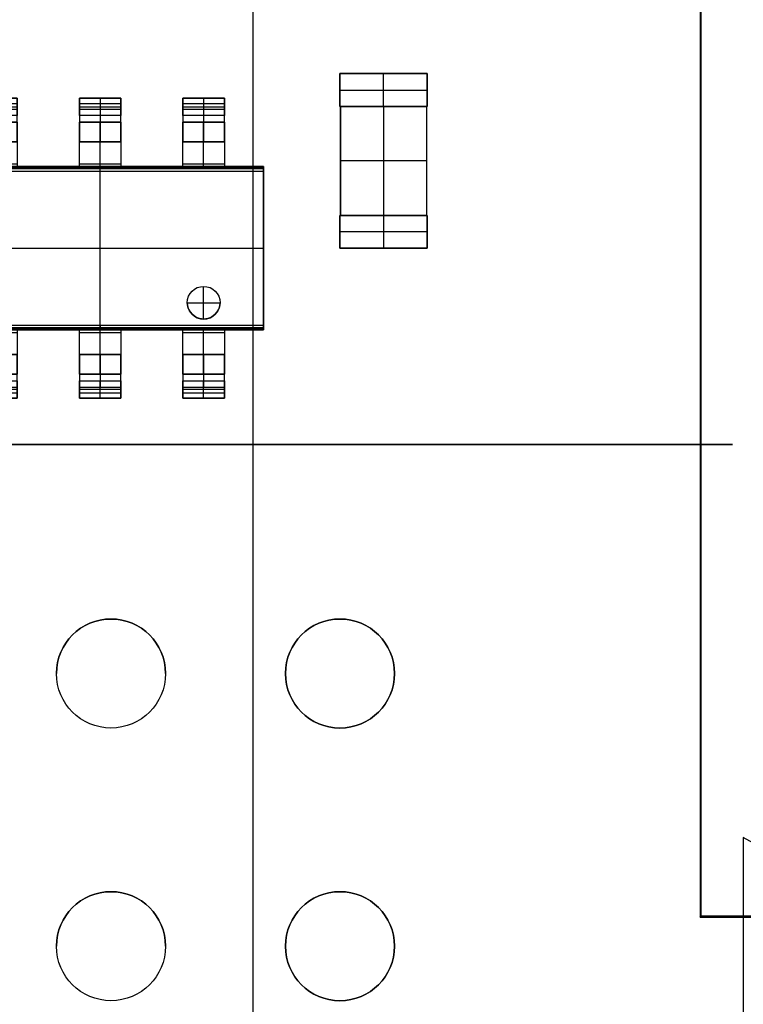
# Model space of a CAD drawing. Header units: millimetres. Extents: x -68 to 68, y -70 to 54.
# Tile 12 of 83: x -45.54 to -38.9, y -45.13 to -36.11. Entities that reach past the tile are written whole.
import ezdxf

# ---------------------------------------------------------------- set-up
doc = ezdxf.new("R2010")
doc.units = ezdxf.units.MM
doc.layers.add('Layer 01', color=7, linetype='Continuous', true_color=0x000000)

# ---------------------------------------------------------------- blocks, each defined once
blk = doc.blocks.new('User_Library-MINI-DIN-6.step')
at = {"layer": 'Layer 01', "color": 9, "true_color": 0xbebebe}
blk.add_line((-13.1, -0.1, -7), (-13.1, -0.1, 7), dxfattribs=at)
for points in [[(-13.1, 6.3, -7), (-13.1, 6.3), (-13.1, 6.3, 7)], [(-13.1, -6.5, 7), (-13.1, -6.5), (-13.1, -6.5, -7)]]:
    blk.add_open_spline(points, degree=2, dxfattribs=at)
blk = doc.blocks.new('X1.step')
at = {"layer": 'Layer 01', "extrusion": (-1, -1.19249e-08, -4.37114e-08)}
blk.add_blockref('User_Library-MINI-DIN-6.step', (73.1, 7.0153, -14), dxfattribs=at)
blk = doc.blocks.new('User_Library-TSOP6.step')
at = {"layer": 'Layer 01', "color": 9, "true_color": 0xc0c0c0}
for p, q in [((-0.7501, 0.0876), (-0.7361, 0.2876)), ((-0.7361, 0.2876), (0.7361, 0.2876)), ((-0.65, 0.2776, -0.95), (-0.65, 0.2876, -0.95)), ((-0.65, 0.2776, -0.95), (-0.35, 0.2776, -0.95)), ((-0.5, 0.2776, -0.8), (-0.5, 0.2776, -1.1)), ((-0.35, 0.2776, -0.95), (-0.35, 0.2876, -0.95)), ((0, -0.7124, 1.5), (0, 0.2876, 1.5)), ((0, -0.7124, -1.5), (0, 0.2876, -1.5)), ((0, 0.2876, 1.5), (0, 0.2876, -1.5)), ((0.7501, 0.0876), (0.7361, 0.2876)), ((-0.7431, 0.1876, 1.5), (-0.7431, 0.1876, -1.5)), ((0.7431, 0.1876, 1.5), (0.7431, 0.1876, -1.5)), ((-0.774, 0.0883, 0.19), (-0.774, 0.0883, -0.19)), ((-0.774, 0.0883, -0.76), (-0.774, 0.0883, -1.14)), ((-0.774, 0.0883, 1.14), (-0.774, 0.0883, 0.76)), ((-0.7501, -0.0897, -0.475), (-0.7501, 0.0876, -0.475)), ((-0.7501, -0.0897, 0.475), (-0.7501, 0.0876, 0.475)), ((-0.7501, -0.0897, -1.32), (-0.7501, 0.0876, -1.32)), ((-0.7501, -0.0897, 1.32), (-0.7501, 0.0876, 1.32)), ((0.7501, 0.0876, -0.475), (0.7501, -0.0897, -0.475)), ((0.7501, 0.0876, 0.475), (0.7501, -0.0897, 0.475)), ((0.7501, 0.0876, -1.32), (0.7501, -0.0897, -1.32)), ((0.7501, 0.0876, 1.32), (0.7501, -0.0897, 1.32)), ((0.774, 0.0883, 1.14), (0.774, 0.0883, 0.76)), ((0.774, 0.0883, -0.76), (0.774, 0.0883, -1.14)), ((0.774, 0.0883, 0.19), (0.774, 0.0883, -0.19)), ((-1.0625, -0.6923, -0.76), (-1.0625, -0.0438, -0.76)), ((-1.0625, -0.6923, -0.19), (-1.0625, -0.0438, -0.19)), ((-1.0625, -0.0438, 0.19), (-1.0625, -0.6923, 0.19)), ((-1.0625, -0.6923, 0.76), (-1.0625, -0.0438, 0.76)), ((-1.0625, -0.6923, -1.14), (-1.0625, -0.0438, -1.14)), ((-1.0625, -0.0438, 1.14), (-1.0625, -0.6923, 1.14)), ((-0.774, -0.0883, 1.14), (-0.774, -0.0883, 0.76)), ((-0.774, -0.0883, 0.19), (-0.774, -0.0883, -0.19)), ((-0.774, -0.0883, -0.76), (-0.774, -0.0883, -1.14)), ((-0.7501, -0.0011, -0.76), (-0.7501, -0.0011, -0.19)), ((-0.7501, -0.0011, 0.19), (-0.7501, -0.0011, 0.76)), ((-0.7501, -0.0011, -1.5), (-0.7501, -0.0011, -1.14)), ((-0.7501, -0.0011, 1.14), (-0.7501, -0.0011, 1.5)), ((-0.7064, -0.7124), (-0.7499, -0.0898)), ((0.7064, -0.7124), (0.7499, -0.0898)), ((0.7501, -0.0011, -0.76), (0.7501, -0.0011, -0.19)), ((0.7501, -0.0011, 0.19), (0.7501, -0.0011, 0.76)), ((0.7501, -0.0011, -1.5), (0.7501, -0.0011, -1.14)), ((0.7501, -0.0011, 1.14), (0.7501, -0.0011, 1.5)), ((0.774, -0.0883, 1.14), (0.774, -0.0883, 0.76)), ((0.774, -0.0883, 0.19), (0.774, -0.0883, -0.19)), ((0.774, -0.0883, -0.76), (0.774, -0.0883, -1.14)), ((1.0625, -0.0438, -0.19), (1.0625, -0.6923, -0.19)), ((1.0625, -0.6923, -0.76), (1.0625, -0.0438, -0.76)), ((1.0625, -0.6923, 0.76), (1.0625, -0.0438, 0.76)), ((1.0625, -0.6923, 0.19), (1.0625, -0.0438, 0.19)), ((1.0625, -0.0438, -1.14), (1.0625, -0.6923, -1.14)), ((1.0625, -0.6923, 1.14), (1.0625, -0.0438, 1.14)), ((-0.975, -0.5004), (-0.975, -0.256)), ((-0.975, -0.5004, -0.95), (-0.975, -0.256, -0.95)), ((-0.975, -0.5004, 0.95), (-0.975, -0.256, 0.95)), ((-0.7413, -0.2124, 1.5), (0.7413, -0.2124, 1.5)), ((-0.7413, -0.2124, -1.5), (0.7413, -0.2124, -1.5)), ((0.975, -0.256, 0.95), (0.975, -0.5004, 0.95)), ((0.975, -0.256, -0.95), (0.975, -0.5004, -0.95)), ((0.975, -0.256), (0.975, -0.5004)), ((-1.155, -0.2927), (-1.155, -0.4501)), ((-1.155, -0.2927, -0.95), (-1.155, -0.4501, -0.95)), ((-1.155, -0.2927, 0.95), (-1.155, -0.4501, 0.95)), ((-0.975, -0.3322, -0.76), (-1.155, -0.3322, -0.76)), ((-1.155, -0.3322, -0.19), (-0.975, -0.3322, -0.19)), ((-0.975, -0.3322, 0.19), (-1.155, -0.3322, 0.19)), ((-1.155, -0.3322, 0.76), (-0.975, -0.3322, 0.76)), ((-1.155, -0.3322, -1.14), (-0.975, -0.3322, -1.14)), ((-0.975, -0.3322, 1.14), (-1.155, -0.3322, 1.14)), ((1.155, -0.3322, -0.19), (0.975, -0.3322, -0.19)), ((0.975, -0.3322, -0.76), (1.155, -0.3322, -0.76)), ((1.155, -0.3322, 0.76), (0.975, -0.3322, 0.76)), ((0.975, -0.3322, 0.19), (1.155, -0.3322, 0.19)), ((1.155, -0.3322, -1.14), (0.975, -0.3322, -1.14)), ((0.975, -0.3322, 1.14), (1.155, -0.3322, 1.14)), ((1.155, -0.4501, 0.95), (1.155, -0.2927, 0.95)), ((1.155, -0.4501, -0.95), (1.155, -0.2927, -0.95)), ((1.155, -0.4501), (1.155, -0.2927)), ((-1.155, -0.3714, -0.19), (-1.155, -0.3714, 0.19)), ((-1.155, -0.3714, -1.14), (-1.155, -0.3714, -0.76)), ((-1.155, -0.3714, 0.76), (-1.155, -0.3714, 1.14)), ((-0.975, -0.3782, -0.19), (-0.975, -0.3782, 0.19)), ((-0.975, -0.3782, -1.14), (-0.975, -0.3782, -0.76)), ((-0.975, -0.3782, 0.76), (-0.975, -0.3782, 1.14)), ((-0.7281, -0.4011, 1.5), (-0.7281, -0.4011, -1.5)), ((0.7281, -0.4011, -1.5), (0.7281, -0.4011, 1.5)), ((0.975, -0.3782, 0.76), (0.975, -0.3782, 1.14)), ((0.975, -0.3782, -1.14), (0.975, -0.3782, -0.76)), ((0.975, -0.3782, -0.19), (0.975, -0.3782, 0.19)), ((1.155, -0.3714, 0.76), (1.155, -0.3714, 1.14)), ((1.155, -0.3714, -1.14), (1.155, -0.3714, -0.76)), ((1.155, -0.3714, -0.19), (1.155, -0.3714, 0.19)), ((-1.375, -0.5822), (-1.2754, -0.5769)), ((-1.375, -0.5822, -0.95), (-1.2754, -0.5769, -0.95)), ((-1.375, -0.5822, 0.95), (-1.2754, -0.5769, 0.95)), ((-1.375, -0.7624), (-1.375, -0.5822)), ((-1.375, -0.7624, -0.95), (-1.375, -0.5822, -0.95)), ((-1.375, -0.7624, 0.95), (-1.375, -0.5822, 0.95)), ((-1.3252, -0.5796, 0.19), (-1.3252, -0.5796, -0.19)), ((-1.3252, -0.5796, -0.76), (-1.3252, -0.5796, -1.14)), ((-1.3252, -0.5796, 1.14), (-1.3252, -0.5796, 0.76)), ((1.375, -0.5822, 0.95), (1.2754, -0.5769, 0.95)), ((1.375, -0.5822, -0.95), (1.2754, -0.5769, -0.95)), ((1.375, -0.5822), (1.2754, -0.5769)), ((1.3252, -0.5796, 1.14), (1.3252, -0.5796, 0.76)), ((1.3252, -0.5796, -0.76), (1.3252, -0.5796, -1.14)), ((1.3252, -0.5796, 0.19), (1.3252, -0.5796, -0.19)), ((1.375, -0.7624, 0.95), (1.375, -0.5822, 0.95)), ((1.375, -0.7624, -0.95), (1.375, -0.5822, -0.95)), ((1.375, -0.7624), (1.375, -0.5822)), ((-1.375, -0.6723, -0.19), (-1.375, -0.6723, 0.19)), ((-1.375, -0.6723, -1.14), (-1.375, -0.6723, -0.76)), ((-1.375, -0.6723, 0.76), (-1.375, -0.6723, 1.14)), ((-0.7064, -0.7124), (0.7064, -0.7124)), ((0, -0.7124, 1.5), (0, -0.7124, -1.5)), ((1.375, -0.6723, 0.76), (1.375, -0.6723, 1.14)), ((1.375, -0.6723, -1.14), (1.375, -0.6723, -0.76)), ((1.375, -0.6723, -0.19), (1.375, -0.6723, 0.19)), ((-1.375, -0.7624), (-1.2157, -0.7541)), ((-1.375, -0.7624, -0.95), (-1.2157, -0.7541, -0.95)), ((-1.375, -0.7624, 0.95), (-1.2157, -0.7541, 0.95)), ((-1.2954, -0.7582, -0.19), (-1.2954, -0.7582, 0.19)), ((-1.2954, -0.7582, -1.14), (-1.2954, -0.7582, -0.76)), ((-1.2954, -0.7582, 0.76), (-1.2954, -0.7582, 1.14)), ((1.375, -0.7624, 0.95), (1.2157, -0.7541, 0.95)), ((1.375, -0.7624, -0.95), (1.2157, -0.7541, -0.95)), ((1.375, -0.7624), (1.2157, -0.7541)), ((1.2954, -0.7582, 1.14), (1.2954, -0.7582, 0.76)), ((1.2954, -0.7582, -0.76), (1.2954, -0.7582, -1.14)), ((1.2954, -0.7582, 0.19), (1.2954, -0.7582, -0.19))]:
    blk.add_line(p, q, dxfattribs=at)
at = {"layer": 'Layer 01', "color": 9, "true_color": 0xc0c0c0, "extrusion": (0, -1, 0)}
blk.add_arc((-0.5, -0.95, -0.2876), 0.15, 90, 270, dxfattribs=at)
at = {"layer": 'Layer 01', "color": 9, "true_color": 0xc0c0c0, "extrusion": (0, 1, 0)}
for centre, start, end in [((0.5, -0.95, 0.2826), 270, 90), ((0.5, -0.95, 0.2776), 270, 90), ((0.5, -0.95, 0.2876), 90, 270), ((0.5, -0.95, 0.2826), 90, 270), ((0.5, -0.95, 0.2776), 90, 270)]:
    blk.add_arc(centre, 0.15, start, end, dxfattribs=at)
at = {"layer": 'Layer 01', "color": 9, "true_color": 0xc0c0c0, "extrusion": (0, 0, -1)}
for centre, radius, start, end in [((0.774, -0.2927, -0.19), 0.381, 360, 93.60364), ((0.774, -0.2927, -1.14), 0.381, 360, 93.60364), ((0.774, -0.2927), 0.381, 0, 93.60364), ((0.774, -0.2927, 0.95), 0.381, 0, 93.60364), ((0.774, -0.2927, -0.95), 0.381, 0, 93.60364), ((-0.774, -0.2927, -1.14), 0.381, 86.39636, 180), ((-0.774, -0.2927, -0.19), 0.381, 86.39636, 180), ((-0.774, -0.2927, -0.95), 0.381, 86.39636, 180), ((-0.774, -0.2927, 0.95), 0.381, 86.39636, 180), ((-0.774, -0.2927), 0.381, 86.39636, 180), ((0.774, -0.2927), 0.2043, 10.34128, 96.77389), ((0.774, -0.2927, -1.14), 0.2043, 10.34128, 96.73086), ((0.774, -0.2927, -0.19), 0.2043, 10.34128, 96.73086), ((0.774, -0.2927, 1.5), 0.2043, 96.73086, 96.77389), ((0.774, -0.2927, -1.5), 0.2043, 96.73086, 96.77389), ((-0.774, -0.2927), 0.2043, 83.22611, 169.65872), ((-0.774, -0.2927, -1.5), 0.2043, 83.22611, 83.26914), ((-0.774, -0.2927, -1.14), 0.2043, 83.26914, 169.65872), ((-0.774, -0.2927, -0.19), 0.2043, 83.26914, 169.65872), ((1.282, -0.4501, -0.19), 0.127, 180, 267), ((1.282, -0.4501, -1.14), 0.127, 180, 267), ((1.282, -0.4501), 0.127, 180, 267), ((1.282, -0.4501, 0.95), 0.127, 180, 267), ((1.282, -0.4501, -0.95), 0.127, 180, 267), ((-1.282, -0.4501, -1.14), 0.127, 273, 360), ((-1.282, -0.4501, -0.19), 0.127, 273, 360), ((-1.282, -0.4501, -0.95), 0.127, 273, 0), ((-1.282, -0.4501, 0.95), 0.127, 273, 0), ((-1.282, -0.4501), 0.127, 273, 0), ((1.229, -0.5004, -0.19), 0.254, 180, 267), ((1.229, -0.5004, -1.14), 0.254, 180, 267), ((1.229, -0.5004), 0.254, 180, 267), ((1.229, -0.5004, 0.95), 0.254, 180, 267), ((1.229, -0.5004, -0.95), 0.254, 180, 267), ((-1.229, -0.5004, -1.14), 0.254, 273, 360), ((-1.229, -0.5004, -0.19), 0.254, 273, 360), ((-1.229, -0.5004, -0.95), 0.254, 273, 0), ((-1.229, -0.5004, 0.95), 0.254, 273, 0), ((-1.229, -0.5004), 0.254, 273, 0)]:
    blk.add_arc(centre, radius, start, end, dxfattribs=at)
at = {"layer": 'Layer 01', "color": 9, "true_color": 0xc0c0c0, "extrusion": (-2.90246e-16, 3.091e-16, -1)}
blk.add_arc((0.774, -0.2927, 0.76), 0.381, 0, 93.60364, dxfattribs=at)
at = {"layer": 'Layer 01', "color": 9, "true_color": 0xc0c0c0, "extrusion": (2.90246e-16, 3.091e-16, -1)}
blk.add_arc((-0.774, -0.2927, 0.76), 0.381, 86.39636, 180, dxfattribs=at)
at = {"layer": 'Layer 01', "color": 9, "true_color": 0xc0c0c0}
for centre, radius, start, end in [((-0.774, -0.2927, -0.19), 0.381, 86.39636, 180), ((-0.774, -0.2927, -1.14), 0.381, 86.39636, 180), ((-0.774, -0.2927, 0.76), 0.381, 86.39636, 180), ((0.774, -0.2927, 0.76), 0.381, 0, 93.60364), ((0.774, -0.2927, -1.14), 0.381, 0, 93.60364), ((0.774, -0.2927, -0.19), 0.381, 0, 93.60364), ((-0.774, -0.2927, 0.76), 0.2043, 83.26914, 169.65872), ((-0.774, -0.2927, -0.19), 0.2043, 83.26914, 169.65872), ((-0.774, -0.2927, -1.14), 0.2043, 83.26914, 169.65872), ((0.774, -0.2927, -1.5), 0.2043, 96.73086, 96.77389), ((0.774, -0.2927, -1.14), 0.2043, 10.34128, 96.73086), ((0.774, -0.2927, -0.19), 0.2043, 10.34128, 96.73086), ((0.774, -0.2927, 0.76), 0.2043, 10.34128, 96.73086), ((-1.282, -0.4501, -0.19), 0.127, 273, 0), ((-1.282, -0.4501, -1.14), 0.127, 273, 0), ((-1.282, -0.4501, 0.76), 0.127, 273, 0), ((1.282, -0.4501, 0.76), 0.127, 180, 267), ((1.282, -0.4501, -1.14), 0.127, 180, 267), ((1.282, -0.4501, -0.19), 0.127, 180, 267), ((-1.229, -0.5004, -0.19), 0.254, 273, 0), ((-1.229, -0.5004, -1.14), 0.254, 273, 0), ((-1.229, -0.5004, 0.76), 0.254, 273, 0), ((1.229, -0.5004, 0.76), 0.254, 180, 267), ((1.229, -0.5004, -1.14), 0.254, 180, 267), ((1.229, -0.5004, -0.19), 0.254, 180, 267)]:
    blk.add_arc(centre, radius, start, end, dxfattribs=at)
at = {"layer": 'Layer 01', "color": 9, "true_color": 0xc0c0c0, "extrusion": (-4.7205e-16, 6.3878e-16, -1)}
blk.add_arc((0.774, -0.2927, 0.76), 0.2043, 10.34128, 96.73086, dxfattribs=at)
at = {"layer": 'Layer 01', "color": 9, "true_color": 0xc0c0c0, "extrusion": (4.41138e-16, 5.96949e-16, -1)}
blk.add_arc((-0.774, -0.2927, 0.76), 0.2043, 83.26914, 169.65872, dxfattribs=at)
at = {"layer": 'Layer 01', "color": 9, "true_color": 0xc0c0c0, "extrusion": (-1.00012e-18, 9.49077e-19, -1)}
blk.add_arc((1.282, -0.4501, 0.76), 0.127, 180, 267, dxfattribs=at)
at = {"layer": 'Layer 01', "color": 9, "true_color": 0xc0c0c0, "extrusion": (-5.23422e-20, -4.96709e-20, -1)}
blk.add_arc((-1.282, -0.4501, 0.76), 0.127, 273, 360, dxfattribs=at)
at = {"layer": 'Layer 01', "color": 9, "true_color": 0xc0c0c0, "extrusion": (-4.37158e-16, 4.14848e-16, -1)}
blk.add_arc((1.229, -0.5004, 0.76), 0.254, 180, 267, dxfattribs=at)
at = {"layer": 'Layer 01', "color": 9, "true_color": 0xc0c0c0, "extrusion": (4.35898e-16, 4.13652e-16, -1)}
blk.add_arc((-1.229, -0.5004, 0.76), 0.254, 273, 360, dxfattribs=at)
at = {"layer": 'Layer 01', "color": 9, "true_color": 0xc0c0c0}
for points in [[(-0.7361, 0.2876, -1.5), (-0.7431, 0.1876, -1.5), (-0.7501, 0.0876, -1.5)], [(-0.7361, 0.2876, 1.5), (-0.7431, 0.1876, 1.5), (-0.7501, 0.0876, 1.5)], [(0.7361, 0.2876, 1.5), (0, 0.2876, 1.5), (-0.7361, 0.2876, 1.5)], [(0.7361, 0.2876, -1.5), (0, 0.2876, -1.5), (-0.7361, 0.2876, -1.5)], [(-0.7361, 0.2876, -1.5), (-0.7361, 0.2876), (-0.7361, 0.2876, 1.5)], [(-0.5, 0.2876, -1.1), (-0.5, 0.2826, -1.1), (-0.5, 0.2776, -1.1)], [(-0.5, 0.2776, -0.8), (-0.5, 0.2826, -0.8), (-0.5, 0.2876, -0.8)], [(0.7501, 0.0876, -1.5), (0.7431, 0.1876, -1.5), (0.7361, 0.2876, -1.5)], [(0.7361, 0.2876, 1.5), (0.7361, 0.2876), (0.7361, 0.2876, -1.5)], [(0.7501, 0.0876, 1.5), (0.7431, 0.1876, 1.5), (0.7361, 0.2876, 1.5)], [(-0.7501, 0.0876, 1.5), (-0.7501, -0.0011, 1.5), (-0.7501, -0.0897, 1.5)], [(-0.7501, 0.0876, -1.5), (-0.7501, -0.0011, -1.5), (-0.7501, -0.0897, -1.5)], [(-0.7501, 0.0876, 0.19), (-0.7501, 0.0876), (-0.7501, 0.0876, -0.19)], [(-0.7501, 0.0876, -0.76), (-0.7501, 0.0876, -0.95), (-0.7501, 0.0876, -1.14)], [(-0.7501, 0.0876, -1.14), (-0.7501, 0.0876, -1.32), (-0.7501, 0.0876, -1.5)], [(-0.7501, 0.0876, -0.19), (-0.7501, 0.0876, -0.475), (-0.7501, 0.0876, -0.76)], [(-0.7501, 0.0876, 0.76), (-0.7501, 0.0876, 0.475), (-0.7501, 0.0876, 0.19)], [(-0.7501, 0.0876, 1.14), (-0.7501, 0.0876, 0.95), (-0.7501, 0.0876, 0.76)], [(-0.7501, 0.0876, 1.5), (-0.7501, 0.0876, 1.32), (-0.7501, 0.0876, 1.14)], [(-0.7501, 0.0876, -0.76), (-0.7501, -0.0011, -0.76), (-0.7501, -0.0897, -0.76)], [(-0.7501, -0.0897, -0.19), (-0.7501, -0.0011, -0.19), (-0.7501, 0.0876, -0.19)], [(-0.7501, 0.0876, 0.19), (-0.7501, -0.0011, 0.19), (-0.7501, -0.0897, 0.19)], [(-0.7501, -0.0897, 0.76), (-0.7501, -0.0011, 0.76), (-0.7501, 0.0876, 0.76)], [(-0.7501, -0.0897, -1.14), (-0.7501, -0.0011, -1.14), (-0.7501, 0.0876, -1.14)], [(-0.7501, 0.0876, 1.14), (-0.7501, -0.0011, 1.14), (-0.7501, -0.0897, 1.14)], [(0.7501, 0.0876, 0.76), (0.7501, 0.0876, 0.95), (0.7501, 0.0876, 1.14)], [(0.7501, -0.0897, 1.5), (0.7501, -0.0011, 1.5), (0.7501, 0.0876, 1.5)], [(0.7501, 0.0876, -1.14), (0.7501, 0.0876, -0.95), (0.7501, 0.0876, -0.76)], [(0.7501, -0.0897, -1.5), (0.7501, -0.0011, -1.5), (0.7501, 0.0876, -1.5)], [(0.7501, 0.0876, -0.19), (0.7501, 0.0876), (0.7501, 0.0876, 0.19)], [(0.7501, 0.0876, 1.14), (0.7501, 0.0876, 1.32), (0.7501, 0.0876, 1.5)], [(0.7501, 0.0876, 0.19), (0.7501, 0.0876, 0.475), (0.7501, 0.0876, 0.76)], [(0.7501, 0.0876, -0.76), (0.7501, 0.0876, -0.475), (0.7501, 0.0876, -0.19)], [(0.7501, 0.0876, -1.5), (0.7501, 0.0876, -1.32), (0.7501, 0.0876, -1.14)], [(0.7501, -0.0897, -0.19), (0.7501, -0.0011, -0.19), (0.7501, 0.0876, -0.19)], [(0.7501, 0.0876, -0.76), (0.7501, -0.0011, -0.76), (0.7501, -0.0897, -0.76)], [(0.7501, -0.0897, 0.76), (0.7501, -0.0011, 0.76), (0.7501, 0.0876, 0.76)], [(0.7501, 0.0876, 0.19), (0.7501, -0.0011, 0.19), (0.7501, -0.0897, 0.19)], [(0.7501, -0.0897, -1.14), (0.7501, -0.0011, -1.14), (0.7501, 0.0876, -1.14)], [(0.7501, 0.0876, 1.14), (0.7501, -0.0011, 1.14), (0.7501, -0.0897, 1.14)], [(-0.7501, -0.0897, 1.14), (-0.7501, -0.0897, 1.32), (-0.7501, -0.0897, 1.5)], [(-0.7501, -0.0897, 0.19), (-0.7501, -0.0897, 0.475), (-0.7501, -0.0897, 0.76)], [(-0.7501, -0.0897, -0.76), (-0.7501, -0.0897, -0.475), (-0.7501, -0.0897, -0.19)], [(-0.7501, -0.0897, -1.5), (-0.7501, -0.0897, -1.32), (-0.7501, -0.0897, -1.14)], [(-0.7499, -0.0898, 1.5), (-0.7499, -0.0898), (-0.7499, -0.0898, -1.5)], [(-0.7499, -0.0898, -1.5), (-0.7281, -0.4011, -1.5), (-0.7064, -0.7124, -1.5)], [(-0.7499, -0.0898, 1.5), (-0.7281, -0.4011, 1.5), (-0.7064, -0.7124, 1.5)], [(0.7064, -0.7124, -1.5), (0.7281, -0.4011, -1.5), (0.7499, -0.0898, -1.5)], [(0.7064, -0.7124, 1.5), (0.7281, -0.4011, 1.5), (0.7499, -0.0898, 1.5)], [(0.7499, -0.0898, -1.5), (0.7499, -0.0898), (0.7499, -0.0898, 1.5)], [(0.7501, -0.0897, 1.5), (0.7501, -0.0897, 1.32), (0.7501, -0.0897, 1.14)], [(0.7501, -0.0897, -1.14), (0.7501, -0.0897, -1.32), (0.7501, -0.0897, -1.5)], [(0.7501, -0.0897, -0.19), (0.7501, -0.0897, -0.475), (0.7501, -0.0897, -0.76)], [(0.7501, -0.0897, 0.76), (0.7501, -0.0897, 0.475), (0.7501, -0.0897, 0.19)], [(-0.975, -0.256, 0.19), (-0.975, -0.256), (-0.975, -0.256, -0.19)], [(-0.975, -0.5004, 0.19), (-0.975, -0.3782, 0.19), (-0.975, -0.256, 0.19)], [(-0.975, -0.256, -0.19), (-0.975, -0.3782, -0.19), (-0.975, -0.5004, -0.19)], [(-0.975, -0.256, -1.14), (-0.975, -0.3782, -1.14), (-0.975, -0.5004, -1.14)], [(-0.975, -0.256, -0.76), (-0.975, -0.256, -0.95), (-0.975, -0.256, -1.14)], [(-0.975, -0.5004, -0.76), (-0.975, -0.3782, -0.76), (-0.975, -0.256, -0.76)], [(-0.975, -0.256, 1.14), (-0.975, -0.256, 0.95), (-0.975, -0.256, 0.76)], [(-0.975, -0.5004, 1.14), (-0.975, -0.3782, 1.14), (-0.975, -0.256, 1.14)], [(-0.975, -0.256, 0.76), (-0.975, -0.3782, 0.76), (-0.975, -0.5004, 0.76)], [(0.975, -0.256, -0.76), (0.975, -0.256, -0.95), (0.975, -0.256, -1.14)], [(0.975, -0.256, 0.19), (0.975, -0.256), (0.975, -0.256, -0.19)], [(0.975, -0.256, 1.14), (0.975, -0.256, 0.95), (0.975, -0.256, 0.76)], [(0.975, -0.256, 1.14), (0.975, -0.3782, 1.14), (0.975, -0.5004, 1.14)], [(0.975, -0.5004, 0.76), (0.975, -0.3782, 0.76), (0.975, -0.256, 0.76)], [(0.975, -0.5004, -1.14), (0.975, -0.3782, -1.14), (0.975, -0.256, -1.14)], [(0.975, -0.256, -0.76), (0.975, -0.3782, -0.76), (0.975, -0.5004, -0.76)], [(0.975, -0.256, 0.19), (0.975, -0.3782, 0.19), (0.975, -0.5004, 0.19)], [(0.975, -0.5004, -0.19), (0.975, -0.3782, -0.19), (0.975, -0.256, -0.19)], [(-1.155, -0.2927, -0.19), (-1.155, -0.2927), (-1.155, -0.2927, 0.19)], [(-1.155, -0.2927, 0.19), (-1.155, -0.3714, 0.19), (-1.155, -0.4501, 0.19)], [(-1.155, -0.4501, -0.19), (-1.155, -0.3714, -0.19), (-1.155, -0.2927, -0.19)], [(-1.155, -0.2927, -1.14), (-1.155, -0.2927, -0.95), (-1.155, -0.2927, -0.76)], [(-1.155, -0.4501, -1.14), (-1.155, -0.3714, -1.14), (-1.155, -0.2927, -1.14)], [(-1.155, -0.2927, -0.76), (-1.155, -0.3714, -0.76), (-1.155, -0.4501, -0.76)], [(-1.155, -0.2927, 0.76), (-1.155, -0.2927, 0.95), (-1.155, -0.2927, 1.14)], [(-1.155, -0.2927, 1.14), (-1.155, -0.3714, 1.14), (-1.155, -0.4501, 1.14)], [(-1.155, -0.4501, 0.76), (-1.155, -0.3714, 0.76), (-1.155, -0.2927, 0.76)], [(1.155, -0.4501, 1.14), (1.155, -0.3714, 1.14), (1.155, -0.2927, 1.14)], [(1.155, -0.2927, 0.76), (1.155, -0.3714, 0.76), (1.155, -0.4501, 0.76)], [(1.155, -0.2927, 1.14), (1.155, -0.2927, 0.95), (1.155, -0.2927, 0.76)], [(1.155, -0.2927, -1.14), (1.155, -0.3714, -1.14), (1.155, -0.4501, -1.14)], [(1.155, -0.2927, -0.76), (1.155, -0.2927, -0.95), (1.155, -0.2927, -1.14)], [(1.155, -0.4501, -0.76), (1.155, -0.3714, -0.76), (1.155, -0.2927, -0.76)], [(1.155, -0.4501, 0.19), (1.155, -0.3714, 0.19), (1.155, -0.2927, 0.19)], [(1.155, -0.2927, -0.19), (1.155, -0.3714, -0.19), (1.155, -0.4501, -0.19)], [(1.155, -0.2927, 0.19), (1.155, -0.2927), (1.155, -0.2927, -0.19)], [(-1.155, -0.4501, 0.19), (-1.155, -0.4501), (-1.155, -0.4501, -0.19)], [(-1.155, -0.4501, -0.76), (-1.155, -0.4501, -0.95), (-1.155, -0.4501, -1.14)], [(-1.155, -0.4501, 1.14), (-1.155, -0.4501, 0.95), (-1.155, -0.4501, 0.76)], [(1.155, -0.4501, 1.14), (1.155, -0.4501, 0.95), (1.155, -0.4501, 0.76)], [(1.155, -0.4501, -0.76), (1.155, -0.4501, -0.95), (1.155, -0.4501, -1.14)], [(1.155, -0.4501, 0.19), (1.155, -0.4501), (1.155, -0.4501, -0.19)], [(-0.975, -0.5004, -0.19), (-0.975, -0.5004), (-0.975, -0.5004, 0.19)], [(-0.975, -0.5004, -1.14), (-0.975, -0.5004, -0.95), (-0.975, -0.5004, -0.76)], [(-0.975, -0.5004, 0.76), (-0.975, -0.5004, 0.95), (-0.975, -0.5004, 1.14)], [(0.975, -0.5004, 1.14), (0.975, -0.5004, 0.95), (0.975, -0.5004, 0.76)], [(0.975, -0.5004, -0.76), (0.975, -0.5004, -0.95), (0.975, -0.5004, -1.14)], [(0.975, -0.5004, 0.19), (0.975, -0.5004), (0.975, -0.5004, -0.19)], [(-1.2754, -0.5769, 0.19), (-1.3252, -0.5796, 0.19), (-1.375, -0.5822, 0.19)], [(-1.375, -0.5822, -0.19), (-1.3252, -0.5796, -0.19), (-1.2754, -0.5769, -0.19)], [(-1.375, -0.5822, -1.14), (-1.3252, -0.5796, -1.14), (-1.2754, -0.5769, -1.14)], [(-1.2754, -0.5769, -0.76), (-1.3252, -0.5796, -0.76), (-1.375, -0.5822, -0.76)], [(-1.2754, -0.5769, 1.14), (-1.3252, -0.5796, 1.14), (-1.375, -0.5822, 1.14)], [(-1.375, -0.5822, 0.76), (-1.3252, -0.5796, 0.76), (-1.2754, -0.5769, 0.76)], [(-1.375, -0.5822, 0.19), (-1.375, -0.5822), (-1.375, -0.5822, -0.19)], [(-1.375, -0.5822, 0.19), (-1.375, -0.6723, 0.19), (-1.375, -0.7624, 0.19)], [(-1.375, -0.7624, -0.19), (-1.375, -0.6723, -0.19), (-1.375, -0.5822, -0.19)], [(-1.375, -0.5822, -0.76), (-1.375, -0.5822, -0.95), (-1.375, -0.5822, -1.14)], [(-1.375, -0.7624, -1.14), (-1.375, -0.6723, -1.14), (-1.375, -0.5822, -1.14)], [(-1.375, -0.5822, -0.76), (-1.375, -0.6723, -0.76), (-1.375, -0.7624, -0.76)], [(-1.375, -0.5822, 1.14), (-1.375, -0.5822, 0.95), (-1.375, -0.5822, 0.76)], [(-1.375, -0.5822, 1.14), (-1.375, -0.6723, 1.14), (-1.375, -0.7624, 1.14)], [(-1.375, -0.7624, 0.76), (-1.375, -0.6723, 0.76), (-1.375, -0.5822, 0.76)], [(-1.2754, -0.5769, 0.19), (-1.2754, -0.5769), (-1.2754, -0.5769, -0.19)], [(-1.2754, -0.5769, -0.76), (-1.2754, -0.5769, -0.95), (-1.2754, -0.5769, -1.14)], [(-1.2754, -0.5769, 1.14), (-1.2754, -0.5769, 0.95), (-1.2754, -0.5769, 0.76)], [(1.375, -0.5822, 1.14), (1.3252, -0.5796, 1.14), (1.2754, -0.5769, 1.14)], [(1.2754, -0.5769, 0.76), (1.3252, -0.5796, 0.76), (1.375, -0.5822, 0.76)], [(1.2754, -0.5769, 1.14), (1.2754, -0.5769, 0.95), (1.2754, -0.5769, 0.76)], [(1.2754, -0.5769, -1.14), (1.3252, -0.5796, -1.14), (1.375, -0.5822, -1.14)], [(1.2754, -0.5769, -0.76), (1.2754, -0.5769, -0.95), (1.2754, -0.5769, -1.14)], [(1.375, -0.5822, -0.76), (1.3252, -0.5796, -0.76), (1.2754, -0.5769, -0.76)], [(1.375, -0.5822, 0.19), (1.3252, -0.5796, 0.19), (1.2754, -0.5769, 0.19)], [(1.2754, -0.5769, -0.19), (1.3252, -0.5796, -0.19), (1.375, -0.5822, -0.19)], [(1.2754, -0.5769, 0.19), (1.2754, -0.5769), (1.2754, -0.5769, -0.19)], [(1.375, -0.7624, 1.14), (1.375, -0.6723, 1.14), (1.375, -0.5822, 1.14)], [(1.375, -0.5822, 0.76), (1.375, -0.6723, 0.76), (1.375, -0.7624, 0.76)], [(1.375, -0.5822, 1.14), (1.375, -0.5822, 0.95), (1.375, -0.5822, 0.76)], [(1.375, -0.5822, -1.14), (1.375, -0.6723, -1.14), (1.375, -0.7624, -1.14)], [(1.375, -0.5822, -0.76), (1.375, -0.5822, -0.95), (1.375, -0.5822, -1.14)], [(1.375, -0.7624, -0.76), (1.375, -0.6723, -0.76), (1.375, -0.5822, -0.76)], [(1.375, -0.7624, 0.19), (1.375, -0.6723, 0.19), (1.375, -0.5822, 0.19)], [(1.375, -0.5822, -0.19), (1.375, -0.6723, -0.19), (1.375, -0.7624, -0.19)], [(1.375, -0.5822, 0.19), (1.375, -0.5822), (1.375, -0.5822, -0.19)], [(-0.7064, -0.7124, 1.5), (0, -0.7124, 1.5), (0.7064, -0.7124, 1.5)], [(-0.7064, -0.7124, -1.5), (0, -0.7124, -1.5), (0.7064, -0.7124, -1.5)], [(-0.7064, -0.7124, 1.5), (-0.7064, -0.7124), (-0.7064, -0.7124, -1.5)], [(0.7064, -0.7124, 1.5), (0.7064, -0.7124), (0.7064, -0.7124, -1.5)], [(-1.375, -0.7624, 0.19), (-1.2954, -0.7582, 0.19), (-1.2157, -0.7541, 0.19)], [(-1.2157, -0.7541, -0.19), (-1.2954, -0.7582, -0.19), (-1.375, -0.7624, -0.19)], [(-1.2157, -0.7541, -1.14), (-1.2954, -0.7582, -1.14), (-1.375, -0.7624, -1.14)], [(-1.375, -0.7624, -0.76), (-1.2954, -0.7582, -0.76), (-1.2157, -0.7541, -0.76)], [(-1.375, -0.7624, 1.14), (-1.2954, -0.7582, 1.14), (-1.2157, -0.7541, 1.14)], [(-1.2157, -0.7541, 0.76), (-1.2954, -0.7582, 0.76), (-1.375, -0.7624, 0.76)], [(-1.375, -0.7624, 0.19), (-1.375, -0.7624), (-1.375, -0.7624, -0.19)], [(-1.375, -0.7624, -0.76), (-1.375, -0.7624, -0.95), (-1.375, -0.7624, -1.14)], [(-1.375, -0.7624, 1.14), (-1.375, -0.7624, 0.95), (-1.375, -0.7624, 0.76)], [(-1.2157, -0.7541, 0.19), (-1.2157, -0.7541), (-1.2157, -0.7541, -0.19)], [(-1.2157, -0.7541, -0.76), (-1.2157, -0.7541, -0.95), (-1.2157, -0.7541, -1.14)], [(-1.2157, -0.7541, 1.14), (-1.2157, -0.7541, 0.95), (-1.2157, -0.7541, 0.76)], [(1.2157, -0.7541, 0.76), (1.2157, -0.7541, 0.95), (1.2157, -0.7541, 1.14)], [(1.2157, -0.7541, 1.14), (1.2954, -0.7582, 1.14), (1.375, -0.7624, 1.14)], [(1.375, -0.7624, 0.76), (1.2954, -0.7582, 0.76), (1.2157, -0.7541, 0.76)], [(1.2157, -0.7541, -1.14), (1.2157, -0.7541, -0.95), (1.2157, -0.7541, -0.76)], [(1.375, -0.7624, -1.14), (1.2954, -0.7582, -1.14), (1.2157, -0.7541, -1.14)], [(1.2157, -0.7541, -0.76), (1.2954, -0.7582, -0.76), (1.375, -0.7624, -0.76)], [(1.2157, -0.7541, -0.19), (1.2157, -0.7541), (1.2157, -0.7541, 0.19)], [(1.2157, -0.7541, 0.19), (1.2954, -0.7582, 0.19), (1.375, -0.7624, 0.19)], [(1.375, -0.7624, -0.19), (1.2954, -0.7582, -0.19), (1.2157, -0.7541, -0.19)], [(1.375, -0.7624, 1.14), (1.375, -0.7624, 0.95), (1.375, -0.7624, 0.76)], [(1.375, -0.7624, -0.76), (1.375, -0.7624, -0.95), (1.375, -0.7624, -1.14)], [(1.375, -0.7624, 0.19), (1.375, -0.7624), (1.375, -0.7624, -0.19)]]:
    blk.add_open_spline(points, degree=2, dxfattribs=at)
blk = doc.blocks.new('D16.step')
at = {"layer": 'Layer 01', "extrusion": (-1, 1.19249e-08, 4.37114e-08), "rotation": 179.9999949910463}
blk.add_blockref('User_Library-TSOP6.step', (58.1999, -2.306, -15.1999), dxfattribs=at)
blk = doc.blocks.new('User_Library-CAP_0603_CAP_0603_Lead_1.step')
at = {"layer": 'Layer 01', "color": 253, "true_color": 0xb4b4b4}
for p, q in [((0.5, 0), (0.5, 0.8)), ((0.5, 0.8), (0.8, 0.8)), ((0.65, 0, 0.4), (0.65, 0.8, 0.4)), ((0.65, 0, -0.4), (0.65, 0.8, -0.4)), ((0.65, 0.8, 0.4), (0.65, 0.8, -0.4)), ((0.8, 0), (0.8, 0.8)), ((0.5, 0.4, -0.4), (0.5, 0.4, 0.4)), ((0.5, 0.4, 0.4), (0.8, 0.4, 0.4)), ((0.5, 0.4, -0.4), (0.8, 0.4, -0.4)), ((0.8, 0.4, -0.4), (0.8, 0.4, 0.4)), ((0.5, 0), (0.8, 0)), ((0.65, 0, 0.4), (0.65, 0, -0.4))]:
    blk.add_line(p, q, dxfattribs=at)
for points in [[(0.5, 0.8, -0.4), (0.5, 0.4, -0.4), (0.5, 0, -0.4)], [(0.5, 0, 0.4), (0.5, 0.4, 0.4), (0.5, 0.8, 0.4)], [(0.5, 0.8, 0.4), (0.5, 0.8), (0.5, 0.8, -0.4)], [(0.8, 0.8, 0.4), (0.65, 0.8, 0.4), (0.5, 0.8, 0.4)], [(0.8, 0.8, -0.4), (0.65, 0.8, -0.4), (0.5, 0.8, -0.4)], [(0.8, 0, 0.4), (0.8, 0.4, 0.4), (0.8, 0.8, 0.4)], [(0.8, 0, -0.4), (0.8, 0.4, -0.4), (0.8, 0.8, -0.4)], [(0.8, 0.8, 0.4), (0.8, 0.8), (0.8, 0.8, -0.4)], [(0.5, 0, -0.4), (0.5, 0), (0.5, 0, 0.4)], [(0.5, 0, 0.4), (0.65, 0, 0.4), (0.8, 0, 0.4)], [(0.5, 0, -0.4), (0.65, 0, -0.4), (0.8, 0, -0.4)], [(0.8, 0, -0.4), (0.8, 0), (0.8, 0, 0.4)]]:
    blk.add_open_spline(points, degree=2, dxfattribs=at)
blk = doc.blocks.new('User_Library-CAP_0603_CAP_0603_Body_1.step')
at = {"layer": 'Layer 01', "color": 33, "true_color": 0xaf9978}
for p, q in [((-0.5, 0.795), (0.5, 0.795)), ((-0.5, 0.005), (-0.5, 0.795)), ((0, 0.795, 0.395), (0, 0.795, -0.395)), ((0, 0.005, 0.395), (0, 0.795, 0.395)), ((0, 0.005, -0.395), (0, 0.795, -0.395)), ((0.5, 0.005), (0.5, 0.795)), ((-0.5, 0.4, 0.395), (0.5, 0.4, 0.395)), ((-0.5, 0.4, -0.395), (-0.5, 0.4, 0.395)), ((-0.5, 0.4, -0.395), (0.5, 0.4, -0.395)), ((0.5, 0.4, -0.395), (0.5, 0.4, 0.395)), ((-0.5, 0.005), (0.5, 0.005)), ((0, 0.005, 0.395), (0, 0.005, -0.395))]:
    blk.add_line(p, q, dxfattribs=at)
for points in [[(0.5, 0.795, -0.395), (0, 0.795, -0.395), (-0.5, 0.795, -0.395)], [(-0.5, 0.795, -0.395), (-0.5, 0.795), (-0.5, 0.795, 0.395)], [(-0.5, 0.795, 0.395), (0, 0.795, 0.395), (0.5, 0.795, 0.395)], [(-0.5, 0.795, 0.395), (-0.5, 0.4, 0.395), (-0.5, 0.005, 0.395)], [(-0.5, 0.795, -0.395), (-0.5, 0.4, -0.395), (-0.5, 0.005, -0.395)], [(0.5, 0.795, 0.395), (0.5, 0.795), (0.5, 0.795, -0.395)], [(0.5, 0.005, 0.395), (0.5, 0.4, 0.395), (0.5, 0.795, 0.395)], [(0.5, 0.005, -0.395), (0.5, 0.4, -0.395), (0.5, 0.795, -0.395)], [(-0.5, 0.005, 0.395), (0, 0.005, 0.395), (0.5, 0.005, 0.395)], [(-0.5, 0.005, -0.395), (-0.5, 0.005), (-0.5, 0.005, 0.395)], [(-0.5, 0.005, -0.395), (0, 0.005, -0.395), (0.5, 0.005, -0.395)], [(0.5, 0.005, 0.395), (0.5, 0.005), (0.5, 0.005, -0.395)]]:
    blk.add_open_spline(points, degree=2, dxfattribs=at)
blk = doc.blocks.new('User_Library-CAP_0603.step')
at = {"layer": 'Layer 01', "extrusion": (-3.97047e-23, -4.63221e-23, -1), "rotation": 360}
blk.add_blockref('User_Library-CAP_0603_CAP_0603_Lead_1.step', (0, 0), dxfattribs=at)
at = {"layer": 'Layer 01'}
for name in ['User_Library-CAP_0603_CAP_0603_Body_1.step', 'User_Library-CAP_0603_CAP_0603_Lead_1.step']:
    blk.add_blockref(name, (0, 0), dxfattribs=at)
blk = doc.blocks.new('M64.step')
at = {"layer": 'Layer 01', "extrusion": (1, -4.37114e-08, 4.37114e-08), "rotation": 180.0000050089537}
blk.add_blockref('User_Library-CAP_0603.step', (-57.4, -1.6166, 17.8), dxfattribs=at)
blk = doc.blocks.new('Open CASCADE STEP translator 6.8 1.1.1.step')
at = {"layer": 'Layer 01', "color": 96, "true_color": 0x008000}
for p, q in [((15.3, -61.6, 1.6014), (15.3, -61.6)), ((17.4, -61.6, 1.6014), (17.4, -61.6)), ((15.3, -62.6, 1.6014), (15.3, -62.6)), ((17.4, -62.6, 1.6014), (17.4, -62.6)), ((15.3, -64.1, 1.6014), (15.3, -64.1)), ((17.4, -64.1, 1.6014), (17.4, -64.1)), ((15.3, -65.1, 1.6014), (15.3, -65.1)), ((17.4, -65.1, 1.6014), (17.4, -65.1))]:
    blk.add_line(p, q, dxfattribs=at)
at = {"layer": 'Layer 01', "color": 96, "true_color": 0x008000, "extrusion": (0, 0, -1)}
for centre, start, end in [((-15.3, -62.1, -1.6014), 0, 180), ((-15.3, -62.1, -0.8007), 0, 180), ((-17.4, -62.1, -1.6014), 0, 180), ((-17.4, -62.1, -0.8007), 0, 180), ((-15.3, -62.1, -1.6014), 180, 0), ((-15.3, -62.1), 180, 0), ((-15.3, -62.1, -0.8007), 180, 0), ((-17.4, -62.1, -1.6014), 180, 0), ((-17.4, -62.1, -0.8007), 180, 0), ((-15.3, -64.6, -1.6014), 0, 180), ((-15.3, -64.6, -0.8007), 0, 180), ((-17.4, -64.6, -1.6014), 0, 180), ((-17.4, -64.6, -0.8007), 0, 180), ((-15.3, -64.6, -1.6014), 180, 0), ((-15.3, -64.6), 180, 0), ((-15.3, -64.6, -0.8007), 180, 0), ((-17.4, -64.6, -1.6014), 180, 0), ((-17.4, -64.6, -0.8007), 180, 0)]:
    blk.add_arc(centre, 0.5, start, end, dxfattribs=at)
at = {"layer": 'Layer 01', "color": 96, "true_color": 0x008000}
for centre, start, end in [((15.3, -62.1), 0, 180), ((17.4, -62.1), 0, 180), ((17.4, -62.1), 180, 0), ((15.3, -64.6), 0, 180), ((17.4, -64.6), 0, 180), ((17.4, -64.6), 180, 0)]:
    blk.add_arc(centre, 0.5, start, end, dxfattribs=at)
for points in [[(14.8, -62.1), (14.8, -62.1, 0.8007), (14.8, -62.1, 1.6014)], [(15.8, -62.1, 1.6014), (15.8, -62.1, 0.8007), (15.8, -62.1)], [(16.9, -62.1), (16.9, -62.1, 0.8007), (16.9, -62.1, 1.6014)], [(17.9, -62.1, 1.6014), (17.9, -62.1, 0.8007), (17.9, -62.1)], [(14.8, -64.6), (14.8, -64.6, 0.8007), (14.8, -64.6, 1.6014)], [(15.8, -64.6, 1.6014), (15.8, -64.6, 0.8007), (15.8, -64.6)], [(16.9, -64.6), (16.9, -64.6, 0.8007), (16.9, -64.6, 1.6014)], [(17.9, -64.6, 1.6014), (17.9, -64.6, 0.8007), (17.9, -64.6)]]:
    blk.add_open_spline(points, degree=2, dxfattribs=at)
blk = doc.blocks.new('Board.step')
at = {"layer": 'Layer 01'}
blk.add_blockref('Open CASCADE STEP translator 6.8 1.1.1.step', (0, 0, -1.6014), dxfattribs=at)
blk = doc.blocks.new('MC403-X_A_090322_MultipleBody.step')
at = {"layer": 'Layer 01'}
for name in ['Board.step', 'M64.step', 'D16.step', 'X1.step']:
    blk.add_blockref(name, (0, 0), dxfattribs=at)
blk = doc.blocks.new('MC403-X_A_090322_MultipleBody 090322')
at = {"layer": 'Layer 01'}
blk.add_blockref('MC403-X_A_090322_MultipleBody.step', (0, 0), dxfattribs=at)
blk = doc.blocks.new('TRO-13-001 MC403 CASTING270122')
at = {"layer": 'Layer 01', "color": 7, "true_color": 0xdde8ff}
for p, q in [((-43.3967, -52.4407, -9.5), (-43.3967, -0.1826, -9.5)), ((-39.292, -44.3294, -12.05), (-39.292, -18.9399, -12.05)), ((-39.292, -44.3294, -12.05), (-28.8025, -44.3294, -12.05))]:
    blk.add_line(p, q, dxfattribs=at)
for points in [[(-39.2973, -18.9347, -12.2), (-39.2973, -31.6347, -12.2), (-39.2973, -44.3347, -12.2)], [(-39.2868, -44.3242, -11.9), (-39.2868, -31.6347, -11.9), (-39.2868, -18.9451, -11.9)], [(-39.2973, -44.3347, -12.2), (-39.292, -44.3294, -12.05), (-39.2868, -44.3242, -11.9)], [(-28.8077, -44.3242, -11.9), (-34.0473, -44.3242, -11.9), (-39.2868, -44.3242, -11.9)], [(-39.2973, -44.3347, -12.2), (-34.0473, -44.3347, -12.2), (-28.7973, -44.3347, -12.2)]]:
    blk.add_open_spline(points, degree=2, dxfattribs=at)
blk = doc.blocks.new('TRO-13-003 MC403 FRONT CASING270122')
at = {"layer": 'Layer 01', "color": 254, "true_color": 0xcad1ee}
for points, degree in [([(-38.9, -49.5778, 15.2), (-43.9711, -46.7898, 15.2), (-48.7831, -43.6047, 15.2), (-53.4, -40.1203, 15.2)], 3), ([(-38.9, -43.6036, 15.601), (-38.9, -49.0727, 15.601), (-38.9, -54.5418, 15.601)], 2), ([(-38.9, -43.6036, 15.601), (-38.9, -45.595, 15.4673), (-38.9, -47.5864, 15.3337), (-38.9, -49.5778, 15.2)], 3)]:
    blk.add_open_spline(points, degree=degree, dxfattribs=at)
blk.add_open_spline([(-21.8, -50.9385, 15.601), (-24.7805, -50.0202, 15.601), (-27.6898, -48.936, 15.601), (-33.3843, -46.4783, 15.601), (-36.1695, -45.1048, 15.601), (-38.9, -43.6036, 15.601)], degree=3, knots=[-18.647141, -18.647141, -18.647141, -18.647141, -9.323571, -9.323571, 0, 0, 0, 0], dxfattribs=at)

msp = doc.modelspace()

# ---------------------------------------------------------------- block references
at = {"layer": 'Layer 01'}
for name, p in [('TRO-13-001 MC403 CASTING270122', (0, 0)), ('TRO-13-003 MC403 FRONT CASING270122', (0, 0)), ('MC403-X_A_090322_MultipleBody 090322', (-60, 20, 1.6014))]:
    msp.add_blockref(name, p, dxfattribs=at)

doc.saveas('drawing.dxf')
